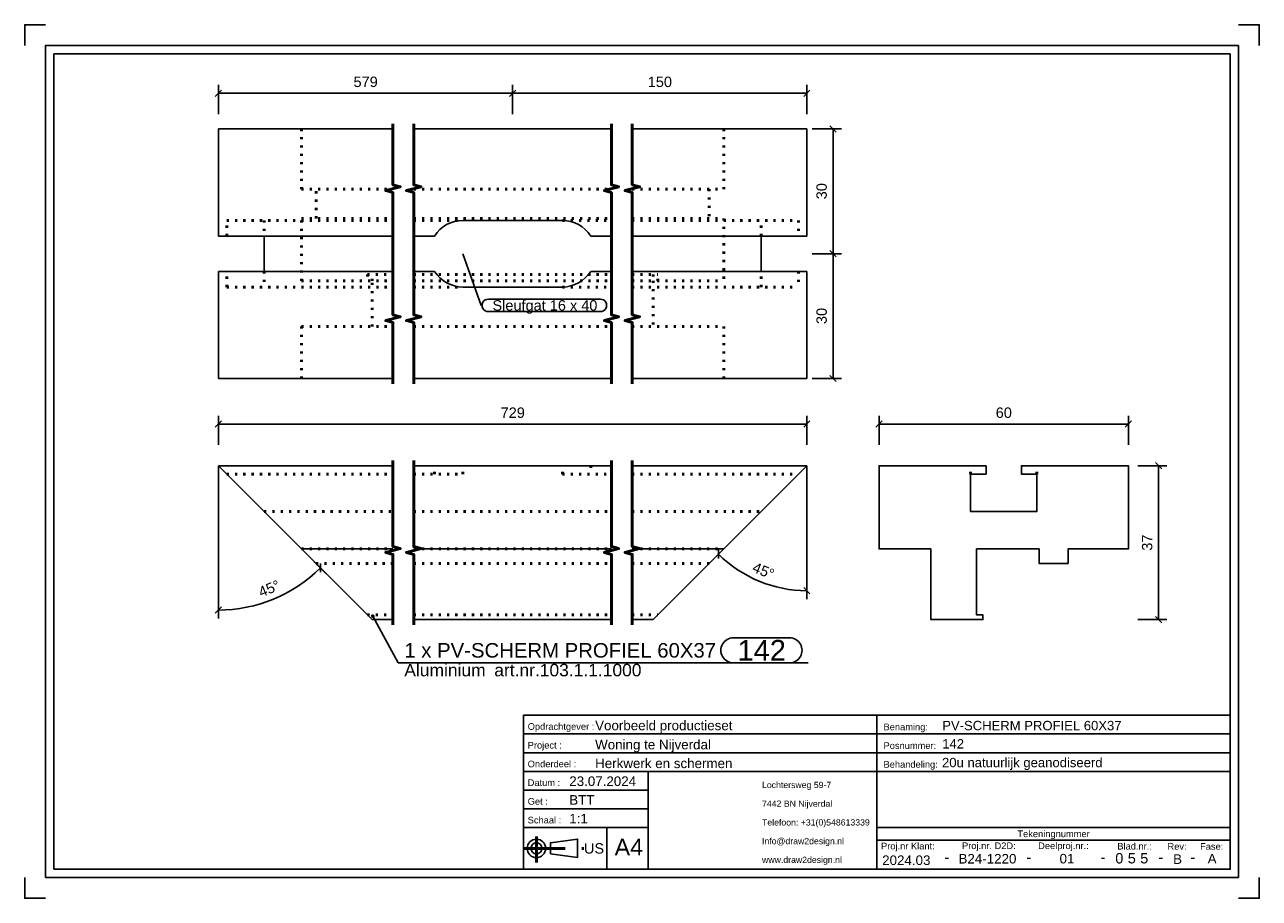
# Model space of a CAD drawing. Header units: millimetres. Extents: x 110 to 407, y -325 to -115.
import ezdxf
from ezdxf.enums import TextEntityAlignment as Align

# ---------------------------------------------------------------- set-up
doc = ezdxf.new("R2010")
doc.units = ezdxf.units.MM
doc.linetypes.add('DOT', pattern=[2, 0.5, -1.5])
doc.linetypes.add('STRICHPUNKT2', pattern=[18.5, 10, -4, 0.5, -4])
doc.layers.get('0').update_dxf_attribs({"linetype": 'CONTINUOUS'})
for name, color, linetype in [('DIM49', 4, 'CONTINUOUS'), ('TXT_ALL', 7, 'CONTINUOUS'), ('TXT_DIM49', 2, 'CONTINUOUS'), ('TXT_YELLOW', 2, 'CONTINUOUS')]:
    doc.layers.add(name, color=color, linetype=linetype)
doc.layers.add('LE_ALL', color=7, linetype='CONTINUOUS', lineweight=50)
doc.styles.add('ARIAL', font='arial.ttf')

# ---------------------------------------------------------------- blocks, each defined once
blk = doc.blocks.new('TFIELD_00005', base_point=(287.72, -315.49))
at = {"layer": 'TXT_YELLOW', "style": 'ARIAL'}
for s, p in [('Lochtersweg 59-7', (287.72, -297.49)), ('7442 BN Nijverdal', (287.72, -301.99)), ('Telefoon: +31(0)548613339', (287.72, -306.49)), ('Info@draw2design.nl', (287.72, -310.99)), ('www.draw2design.nl', (287.72, -315.49))]:
    blk.add_text(s, height=1.5, dxfattribs=at).set_placement(p, align=Align.MIDDLE_LEFT)
blk = doc.blocks.new('FLEX_00004', base_point=(300.53, -317.74))
blk.add_blockref('TFIELD_00005', (287.72, -315.49))
blk = doc.blocks.new('D2D_00003', base_point=(260.59, -315.88))
blk.add_blockref('FLEX_00004', (300.53, -317.74))
blk = doc.blocks.new('TFIELD_00007', base_point=(252.26, -312.43))
at = {"layer": 'TXT_YELLOW', "style": 'ARIAL'}
blk.add_text('A4', height=4, dxfattribs=at).set_placement((252.26, -312.43), align=Align.MIDDLE_LEFT)
blk = doc.blocks.new('FLEX_00006', base_point=(255.64, -312.43))
blk.add_blockref('TFIELD_00007', (252.26, -312.43))
blk = doc.blocks.new('TFIELD_00013', base_point=(244.88, -312.74))
at = {"layer": 'TXT_YELLOW', "style": 'ARIAL'}
blk.add_text('US', height=2.5, dxfattribs=at).set_placement((244.88, -312.74), align=Align.MIDDLE_LEFT)
blk = doc.blocks.new('FLEX_00012', base_point=(244.88, -312.74))
blk.add_blockref('TFIELD_00013', (244.88, -312.74))
blk = doc.blocks.new('US_00011', base_point=(234.78, -312.74))
blk.add_line((236.81, -314.07), (243.37, -314.96))
blk.add_lwpolyline([(236.81, -314.07), (236.81, -311.4), (243.37, -310.52), (243.37, -314.96)])
for radius in [2.22, 1.33]:
    blk.add_circle((233.45, -312.74), radius)
at = {"layer": 'LE_ALL', "color": 1, "linetype": 'STRICHPUNKT2'}
for p, q in [((233.45, -309.92), (233.45, -316.14)), ((230.35, -312.74), (245.22, -312.74))]:
    blk.add_line(p, q, dxfattribs=at)
blk.add_blockref('FLEX_00012', (244.88, -312.74))
blk = doc.blocks.new('SCHRIFE_00015', base_point=(241.35, -297.74))
for p, q in [((230.35, -280.74), (315.35, -280.74)), ((230.35, -280.74), (230.35, -317.74)), ((315.35, -280.74), (400.35, -280.74)), ((315.35, -317.74), (315.35, -280.74)), ((400.35, -280.74), (400.35, -317.74)), ((230.35, -285.24), (315.35, -285.24)), ((315.35, -285.24), (400.35, -285.24)), ((230.35, -289.74), (315.35, -289.74)), ((315.35, -289.74), (400.35, -289.74)), ((230.35, -294.24), (400.35, -294.24)), ((260.35, -294.24), (260.35, -317.74)), ((260.35, -298.74), (230.35, -298.74)), ((260.35, -303.24), (230.35, -303.24)), ((260.35, -307.74), (230.35, -307.74)), ((250.35, -307.74), (250.35, -317.74)), ((400.35, -307.74), (315.35, -307.74)), ((400.35, -310.74), (315.35, -310.74)), ((400.35, -317.74), (230.35, -317.74))]:
    blk.add_line(p, q)
at = {"layer": 'TXT_YELLOW', "style": 'ARIAL'}
for s, height, p in [('Voorbeeld productieset', 2.3, (247.57, -284.34)), ('PV-SCHERM PROFIEL 60X37', 2.25, (331.07, -284.34)), ('Woning te Nijverdal', 2.3, (247.57, -288.94)), ('142', 2.25, (331.07, -288.73)), ('Herkwerk en schermen', 2.3, (247.57, -293.44)), ('20u natuurlijk geanodiseerd', 2.25, (331.02, -293.23)), ('23.07.2024', 2.3, (241.35, -297.74)), ('BTT', 2.3, (241.35, -302.24)), ('1:1', 2.3, (241.35, -306.74))]:
    blk.add_text(s, height=height, dxfattribs=at).set_placement(p)
for s, height, p in [('2024.03', 2.3, (322.43, -316.74)), ('B24-1220', 2.3, (341.95, -316.38)), ('01', 2.3, (361.08, -316.36)), ('B', 2.3, (387.69, -316.47)), ('A', 2.3, (395.99, -316.37)), ('-', 2.5, (332.17, -316.08)), ('-', 2.5, (351.92, -316.08)), ('-', 2.5, (369.75, -316.08)), ('-', 2.5, (383.68, -316.08)), ('-', 2.5, (391.34, -316.08))]:
    blk.add_text(s, height=height, dxfattribs=at).set_placement(p, align=Align.CENTER)
blk = doc.blocks.new('TFIELD_00019', base_point=(378.7, -315.11))
at = {"layer": 'TXT_ALL', "style": 'ARIAL'}
blk.add_text('5', height=2.5, dxfattribs=at).set_placement((378.7, -315.11), align=Align.MIDDLE_LEFT)
blk = doc.blocks.new('5_00018')
blk.add_blockref('TFIELD_00019', (378.7, -315.11))
blk = doc.blocks.new('TELLER1_00017')
blk.add_blockref('5_00018', (0, 0))
blk = doc.blocks.new('TFIELD_00022', base_point=(375.7, -315.11))
at = {"layer": 'TXT_ALL', "style": 'ARIAL'}
blk.add_text('5', height=2.5, dxfattribs=at).set_placement((375.7, -315.11), align=Align.MIDDLE_LEFT)
blk = doc.blocks.new('5_00021')
blk.add_blockref('TFIELD_00022', (375.7, -315.11))
blk = doc.blocks.new('TELLER2_00020')
blk.add_blockref('5_00021', (0, 0))
blk = doc.blocks.new('TFIELD_00025', base_point=(372.7, -315.11))
at = {"layer": 'TXT_ALL', "style": 'ARIAL'}
blk.add_text('0', height=2.5, dxfattribs=at).set_placement((372.7, -315.11), align=Align.MIDDLE_LEFT)
blk = doc.blocks.new('0_00024')
blk.add_blockref('TFIELD_00025', (372.7, -315.11))
blk = doc.blocks.new('TELLER3_00023')
blk.add_blockref('0_00024', (0, 0))
blk = doc.blocks.new('NL_00026', base_point=(231.35, -284.24))
at = {"layer": 'TXT_ALL', "color": 1, "style": 'ARIAL'}
blk.add_text('Tekeningnummer', height=1.6, dxfattribs=at).set_placement((357.85, -309.24), align=Align.MIDDLE_CENTER)
at = {"layer": 'TXT_YELLOW', "style": 'ARIAL'}
for s, p in [('Opdrachtgever :', (231.35, -284.24)), ('Benaming:', (316.95, -284.34)), ('Project :', (231.35, -288.74)), ('Posnummer:', (316.95, -288.84)), ('Onderdeel :', (231.35, -293.24)), ('Behandeling:', (316.95, -293.34)), ('Datum :', (231.35, -297.74)), ('Get :', (231.35, -302.24)), ('Schaal :', (231.35, -306.74)), ('Proj.nr Klant:', (316.35, -312.98)), ('Proj.nr. D2D:', (335.83, -312.91)), ('Deelproj.nr.:', (354.15, -312.91)), ('Blad.nr.:', (373.19, -313.02)), ('Rev:', (385.26, -313.07)), ('Fase:', (393.1, -313.07))]:
    blk.add_text(s, height=1.6, dxfattribs=at).set_placement(p)
blk = doc.blocks.new('SCHRIFE_00014')
for name, p in [('SCHRIFE_00015', (241.35, -297.74)), ('NL_00026', (231.35, -284.24)), ('TELLER3_00023', (0, 0)), ('TELLER2_00020', (0, 0)), ('TELLER1_00017', (0, 0))]:
    blk.add_blockref(name, p)
blk = doc.blocks.new('DINA4Q_00002', base_point=(400.35, -121.74))
for p, q in [((117.35, -317.74), (117.35, -121.74)), ((117.35, -121.74), (400.35, -121.74)), ((402.35, -119.74), (402.35, -319.74)), ((115.35, -319.74), (402.35, -319.74))]:
    blk.add_line(p, q)
for points in [[(110.35, -119.74), (110.35, -114.74), (115.35, -114.74)], [(402.35, -114.74), (407.35, -114.74), (407.35, -119.74)], [(115.35, -319.74), (115.35, -119.74), (402.35, -119.74)], [(400.35, -121.74), (400.35, -317.74), (117.35, -317.74)], [(110.35, -319.74), (110.35, -324.74), (115.35, -324.74)], [(402.35, -324.74), (407.35, -324.74), (407.35, -319.74)]]:
    blk.add_lwpolyline(points)
for name, p in [('SCHRIFE_00014', (0, 0)), ('D2D_00003', (260.59, -315.88)), ('US_00011', (234.78, -312.74)), ('FLEX_00006', (255.64, -312.43))]:
    blk.add_blockref(name, p)
blk = doc.blocks.new('_ZBL0056_00001')
blk.add_blockref('DINA4Q_00002', (400.35, -121.74))
blk = doc.blocks.new('_D1', base_point=(189.45, -129.72))
at = {"layer": 'DIM49', "color": 1}
for p, q in [((157.69, -130.47), (156.19, -131.97)), ((156.94, -136.22), (156.94, -129.22)), ((226.97, -131.97), (228.47, -130.47)), ((227.72, -136.22), (227.72, -129.22)), ((156.94, -131.22), (227.72, -131.22))]:
    blk.add_line(p, q, dxfattribs=at)
at = {"layer": 'TXT_DIM49', "style": 'ARIAL'}
blk.add_text('579', height=2.5, dxfattribs=at).set_placement((189.45, -129.72))
blk = doc.blocks.new('_D2', base_point=(260.23, -129.72))
at = {"layer": 'DIM49', "color": 1}
for p, q in [((228.47, -130.47), (226.97, -131.97)), ((227.72, -136.22), (227.72, -129.22)), ((297.75, -131.97), (299.25, -130.47)), ((298.5, -136.22), (298.5, -129.22)), ((227.72, -131.22), (298.5, -131.22))]:
    blk.add_line(p, q, dxfattribs=at)
at = {"layer": 'TXT_DIM49', "style": 'ARIAL'}
blk.add_text('150', height=2.5, dxfattribs=at).set_placement((260.23, -129.72))
blk = doc.blocks.new('SHAPE_00052', base_point=(215.72, -169.79))
at = {"layer": 'DIM49', "color": 3}
for p, q in [((215.72, -169.79), (220.13, -182.21)), ((221.88, -180.71), (248.83, -180.71)), ((248.83, -183.71), (221.88, -183.71))]:
    blk.add_line(p, q, dxfattribs=at)
for centre, start_param, end_param in [((221.88, -182.21), 1.570796, 4.712389), ((248.83, -182.21), 4.712389, 7.853982)]:
    blk.add_ellipse(centre, major_axis=(1.5, 0), ratio=1, start_param=start_param, end_param=end_param, dxfattribs=at)
at = {"layer": 'TXT_DIM49', "style": 'ARIAL'}
blk.add_text('Sleufgat 16 x 40', height=2.5, dxfattribs=at).set_placement((222.88, -182.21), align=Align.MIDDLE_LEFT)
blk = doc.blocks.new('_D3', base_point=(303.3, -186.7))
at = {"layer": 'DIM49', "color": 1}
for p, q in [((305.55, -170.54), (304.05, -169.04)), ((299.8, -169.79), (306.8, -169.79)), ((304.8, -199.79), (304.8, -169.79)), ((299.8, -199.79), (306.8, -199.79)), ((304.05, -199.04), (305.55, -200.54))]:
    blk.add_line(p, q, dxfattribs=at)
at = {"layer": 'TXT_DIM49', "style": 'ARIAL'}
blk.add_text('30', height=2.5, rotation=90.0002, dxfattribs=at).set_placement((303.3, -186.7))
blk = doc.blocks.new('_D4', base_point=(303.3, -156.7))
at = {"layer": 'DIM49', "color": 1}
for p, q in [((305.55, -140.54), (304.05, -139.04)), ((299.8, -139.79), (306.8, -139.79)), ((304.8, -169.79), (304.8, -139.79)), ((304.05, -169.04), (305.55, -170.54)), ((299.8, -169.79), (306.8, -169.79))]:
    blk.add_line(p, q, dxfattribs=at)
at = {"layer": 'TXT_DIM49', "style": 'ARIAL'}
blk.add_text('30', height=2.5, rotation=90.0002, dxfattribs=at).set_placement((303.3, -156.7))
blk = doc.blocks.new('PV-SCHERM PROFIEL 60X37_00032', base_point=(296.5, -174.04))
for p, q in [((156.94, -139.79), (198.94, -139.79)), ((156.94, -139.79), (156.94, -165.54)), ((203.94, -139.79), (251.5, -139.79)), ((256.5, -139.79), (298.5, -139.79)), ((298.5, -165.54), (298.5, -139.79)), ((156.94, -165.54), (198.94, -165.54)), ((167.94, -165.54), (167.94, -174.04)), ((203.94, -165.54), (208.94, -165.54)), ((246.5, -165.54), (251.5, -165.54)), ((256.5, -165.54), (298.5, -165.54)), ((287.5, -174.04), (287.5, -165.54)), ((156.94, -174.04), (198.94, -174.04)), ((156.94, -174.04), (156.94, -199.79)), ((203.94, -174.04), (208.94, -174.04)), ((246.5, -174.04), (251.5, -174.04)), ((256.5, -174.04), (298.5, -174.04)), ((298.5, -199.79), (298.5, -174.04)), ((239.72, -177.79), (215.72, -177.79)), ((156.94, -199.79), (198.94, -199.79)), ((203.94, -199.79), (251.5, -199.79)), ((256.5, -199.79), (298.5, -199.79))]:
    blk.add_line(p, q)
blk.add_lwpolyline([(208.94, -165.54, -0.258199), (215.72, -161.79), (239.72, -161.79, -0.258199), (246.5, -165.54)], format="xyb")
for centre, start, end in [((215.72, -169.79), -147.91, -90), ((239.72, -169.79), -90, -32.09)]:
    blk.add_arc(centre, 8, start, end)
at = {"layer": 'LE_ALL', "color": 3, "linetype": 'DOT'}
for p, q in [((176.94, -154.29), (176.94, -139.79)), ((278.5, -139.79), (278.5, -154.29)), ((176.94, -154.29), (198.94, -154.29)), ((180.45, -161.29), (180.45, -154.29)), ((203.94, -154.29), (251.5, -154.29)), ((256.5, -154.29), (278.5, -154.29)), ((274.99, -154.29), (274.99, -161.29)), ((158.94, -165.54), (158.94, -161.79)), ((158.94, -161.79), (198.94, -161.79)), ((176.94, -176.29), (176.94, -161.29)), ((176.94, -161.29), (198.94, -161.29)), ((203.94, -161.29), (251.5, -161.29)), ((203.94, -161.79), (215.72, -161.79)), ((239.72, -161.79), (251.5, -161.79)), ((256.5, -161.29), (278.5, -161.29)), ((256.5, -161.79), (296.5, -161.79)), ((278.5, -161.29), (278.5, -176.29)), ((287.5, -165.54), (287.5, -161.79)), ((296.5, -161.79), (296.5, -165.54)), ((158.94, -177.79), (158.94, -174.04)), ((167.94, -174.04), (167.94, -177.79)), ((192.8, -174.79), (198.94, -174.79)), ((192.8, -174.79), (192.8, -176.29)), ((193.94, -176.29), (193.94, -174.79)), ((203.94, -174.79), (251.5, -174.79)), ((256.5, -174.79), (262.64, -174.79)), ((261.5, -174.79), (261.5, -176.29)), ((262.64, -176.29), (262.64, -174.79)), ((296.5, -174.04), (296.5, -177.79)), ((158.94, -177.79), (198.94, -177.79)), ((176.94, -176.29), (198.94, -176.29)), ((193.94, -187.29), (193.94, -176.29)), ((203.94, -176.29), (251.5, -176.29)), ((203.94, -177.79), (215.72, -177.79)), ((239.72, -177.79), (251.5, -177.79)), ((256.5, -176.29), (278.5, -176.29)), ((256.5, -177.79), (296.5, -177.79)), ((261.5, -176.29), (261.5, -187.29)), ((176.94, -199.79), (176.94, -187.29)), ((176.94, -187.29), (198.94, -187.29)), ((203.94, -187.29), (251.5, -187.29)), ((256.5, -187.29), (278.5, -187.29)), ((278.5, -187.29), (278.5, -199.79))]:
    blk.add_line(p, q, dxfattribs=at)
for points in [[(167.94, -161.79), (167.94, -165.54)], [(287.5, -177.79), (287.5, -174.04)]]:
    blk.add_lwpolyline(points, dxfattribs=at)
for name, p in [('_D1', (189.45, -129.72)), ('_D2', (260.23, -129.72)), ('_D4', (303.3, -156.7)), ('_D3', (303.3, -186.7)), ('SHAPE_00052', (215.72, -169.79))]:
    blk.add_blockref(name, p)
blk = doc.blocks.new('PV-SCHERM PROFIEL 60X37_00031')
blk.add_blockref('PV-SCHERM PROFIEL 60X37_00032', (296.5, -174.04))
blk = doc.blocks.new('Profielen_00030')
blk.add_blockref('PV-SCHERM PROFIEL 60X37_00031', (0, 0))
blk = doc.blocks.new('Privacyscherm 60-37_00029')
blk.add_blockref('Profielen_00030', (0, 0))
blk = doc.blocks.new('_A3D0147_00028')
blk.add_blockref('Privacyscherm 60-37_00029', (0, 0))
blk = doc.blocks.new('_SHORTEN_00033', base_point=(251.5, -201.04))
at = {"layer": 'LE_ALL', "color": 4}
for points in [[(198.94, -201.04), (198.94, -186.35), (197.19, -185.88), (200.69, -184.94), (198.94, -184.47), (198.94, -155.1), (197.19, -154.63), (200.69, -153.69), (198.94, -153.22), (198.94, -138.54)], [(203.94, -201.04), (203.94, -186.35), (202.19, -185.88), (205.69, -184.94), (203.94, -184.47), (203.94, -155.1), (202.19, -154.63), (205.69, -153.69), (203.94, -153.22), (203.94, -138.54)], [(251.5, -201.04), (251.5, -186.35), (249.75, -185.88), (253.25, -184.94), (251.5, -184.47), (251.5, -155.1), (249.75, -154.63), (253.25, -153.69), (251.5, -153.22), (251.5, -138.54)], [(256.5, -201.04), (256.5, -186.35), (254.75, -185.88), (258.25, -184.94), (256.5, -184.47), (256.5, -155.1), (254.75, -154.63), (258.25, -153.69), (256.5, -153.22), (256.5, -138.54)]]:
    blk.add_lwpolyline(points, dxfattribs=at)
blk = doc.blocks.new('_ANS0147_00027')
for name, p in [('_A3D0147_00028', (0, 0)), ('_SHORTEN_00033', (251.5, -201.04))]:
    blk.add_blockref(name, p)
blk = doc.blocks.new('_D5', base_point=(285.16, -246.13))
at = {"layer": 'DIM49', "color": 1}
for p, q in [((298.5, -220.75), (298.5, -252.8)), ((278.5, -240.75), (275.83, -243.42)), ((277.27, -243.06), (277.22, -240.94)), ((297.76, -250.04), (299.23, -251.57))]:
    blk.add_line(p, q, dxfattribs=at)
blk.add_ellipse((298.5, -220.75), major_axis=(30.05, 0), ratio=1, start_param=3.926991, end_param=4.712389, dxfattribs=at)
at = {"layer": 'TXT_DIM49', "style": 'ARIAL'}
for s, p in [('45', (285.16, -246.13)), ('°', (288.71, -247.6))]:
    blk.add_text(s, height=2.5, rotation=337.4999, dxfattribs=at).set_placement(p)
blk = doc.blocks.new('_D6', base_point=(167.23, -252.43))
at = {"layer": 'DIM49', "color": 1}
for p, q in [((156.94, -220.75), (156.94, -257.46)), ((176.94, -240.75), (182.9, -246.71)), ((181.47, -246.36), (181.5, -244.23)), ((157.68, -254.7), (156.2, -256.22))]:
    blk.add_line(p, q, dxfattribs=at)
blk.add_ellipse((156.94, -220.75), major_axis=(0, -34.71), ratio=1, start_param=0.000001, end_param=0.785399, dxfattribs=at)
at = {"layer": 'TXT_DIM49', "style": 'ARIAL'}
for s, p in [('45', (167.23, -252.43)), ('°', (170.78, -250.97))]:
    blk.add_text(s, height=2.5, rotation=22.4886, dxfattribs=at).set_placement(p)
blk = doc.blocks.new('_D7', base_point=(224.84, -209.25))
at = {"layer": 'DIM49', "color": 1}
for p, q in [((157.69, -210), (156.19, -211.5)), ((156.94, -215.75), (156.94, -208.75)), ((156.94, -210.75), (298.5, -210.75)), ((297.75, -211.5), (299.25, -210)), ((298.5, -215.75), (298.5, -208.75))]:
    blk.add_line(p, q, dxfattribs=at)
at = {"layer": 'TXT_DIM49', "style": 'ARIAL'}
blk.add_text('729', height=2.5, dxfattribs=at).set_placement((224.84, -209.25))
blk = doc.blocks.new('SHAPE_00060', base_point=(194.07, -256.9))
at = {"layer": 'DIM49', "color": 3}
for p, q in [((193.81, -256.87), (194.33, -256.87)), ((193.87, -257.07), (194.28, -257.07)), ((194.18, -256.67), (193.96, -256.67)), ((194.07, -256.9), (200.17, -268.13)), ((280.82, -262.13), (294.34, -262.13)), ((200.17, -268.13), (298.84, -268.13)), ((294.34, -268.13), (280.82, -268.13))]:
    blk.add_line(p, q, dxfattribs=at)
blk.add_lwpolyline([(193.89, -256.71), (193.85, -256.76), (193.82, -256.83), (193.81, -256.9), (193.82, -256.96), (193.84, -257.03), (193.88, -257.08), (193.93, -257.13), (194, -257.15), (194.07, -257.17), (194.13, -257.16), (194.2, -257.13), (194.25, -257.09), (194.3, -257.04), (194.32, -256.98), (194.34, -256.91), (194.33, -256.84), (194.3, -256.78), (194.26, -256.72), (194.21, -256.68), (194.15, -256.65), (194.08, -256.64), (194.01, -256.65), (193.95, -256.67)], close=True, dxfattribs=at)
for centre, start_param, end_param in [((280.82, -265.13), 1.570796, 4.712389), ((294.34, -265.13), 4.712389, 7.853982)]:
    blk.add_ellipse(centre, major_axis=(3, 0), ratio=1, start_param=start_param, end_param=end_param, dxfattribs=at)
at = {"layer": 'TXT_DIM49', "style": 'ARIAL'}
for s, height, p in [('1 x PV-SCHERM PROFIEL 60X37', 3.5, (201.67, -265.13)), ('142', 5, (281.82, -265.13)), ('Aluminium', 3, (201.67, -269.88)), ('art.nr.103.1.1.1000', 3, (223.31, -269.88))]:
    blk.add_text(s, height=height, dxfattribs=at).set_placement(p, align=Align.MIDDLE_LEFT)
blk = doc.blocks.new('PV-SCHERM PROFIEL 60X37_00039', base_point=(256.5, -222.75))
for p, q in [((156.94, -220.75), (198.94, -220.75)), ((156.94, -220.75), (176.94, -240.75)), ((203.94, -220.75), (251.5, -220.75)), ((256.5, -220.75), (298.5, -220.75)), ((278.5, -240.75), (298.5, -220.75)), ((176.94, -240.75), (193.94, -257.75)), ((176.94, -240.75), (198.94, -240.75)), ((203.94, -240.75), (251.5, -240.75)), ((256.5, -240.75), (278.5, -240.75)), ((261.5, -257.75), (278.5, -240.75)), ((193.94, -257.75), (198.94, -257.75)), ((203.94, -257.75), (251.5, -257.75)), ((256.5, -257.75), (261.5, -257.75))]:
    blk.add_line(p, q)
at = {"layer": 'LE_ALL', "color": 3, "linetype": 'DOT'}
for p, q in [((208.94, -222.75), (208.94, -220.75)), ((215.72, -222.75), (215.72, -220.75)), ((239.72, -222.75), (239.72, -220.75)), ((246.5, -220.75), (246.5, -222.75)), ((158.94, -222.75), (198.94, -222.75)), ((203.94, -222.75), (215.72, -222.75)), ((239.72, -222.75), (251.5, -222.75)), ((256.5, -222.75), (296.5, -222.75)), ((167.94, -231.75), (198.94, -231.75)), ((203.94, -231.75), (251.5, -231.75)), ((256.5, -231.75), (287.5, -231.75)), ((176.94, -240.75), (198.94, -240.75)), ((203.94, -240.75), (251.5, -240.75)), ((256.5, -240.75), (278.5, -240.75)), ((180.45, -244.25), (198.94, -244.25)), ((203.94, -244.25), (251.5, -244.25)), ((256.5, -244.25), (274.99, -244.25)), ((192.8, -256.61), (198.94, -256.61)), ((203.94, -256.61), (251.5, -256.61)), ((256.5, -256.61), (262.64, -256.61))]:
    blk.add_line(p, q, dxfattribs=at)
for name, p in [('_D7', (224.84, -209.25)), ('_D6', (167.23, -252.43)), ('_D5', (285.16, -246.13)), ('SHAPE_00060', (194.07, -256.9))]:
    blk.add_blockref(name, p)
blk = doc.blocks.new('PV-SCHERM PROFIEL 60X37_00038')
blk.add_blockref('PV-SCHERM PROFIEL 60X37_00039', (256.5, -222.75))
blk = doc.blocks.new('Profielen_00037')
blk.add_blockref('PV-SCHERM PROFIEL 60X37_00038', (0, 0))
blk = doc.blocks.new('Privacyscherm 60-37_00036')
blk.add_blockref('Profielen_00037', (0, 0))
blk = doc.blocks.new('_A3D0148_00035')
blk.add_blockref('Privacyscherm 60-37_00036', (0, 0))
blk = doc.blocks.new('_SHORTEN_00040', base_point=(251.5, -259))
at = {"layer": 'LE_ALL', "color": 4}
for points in [[(198.94, -259), (198.94, -242.06), (197.19, -241.59), (200.69, -240.66), (198.94, -240.19), (198.94, -219.5)], [(203.94, -259), (203.94, -242.06), (202.19, -241.59), (205.69, -240.66), (203.94, -240.19), (203.94, -219.5)], [(251.5, -259), (251.5, -242.06), (249.75, -241.59), (253.25, -240.66), (251.5, -240.19), (251.5, -219.5)], [(256.5, -259), (256.5, -242.06), (254.75, -241.59), (258.25, -240.66), (256.5, -240.19), (256.5, -219.5)]]:
    blk.add_lwpolyline(points, dxfattribs=at)
blk = doc.blocks.new('_ANS0148_00034')
for name, p in [('_A3D0148_00035', (0, 0)), ('_SHORTEN_00040', (251.5, -259))]:
    blk.add_blockref(name, p)
blk = doc.blocks.new('_D8', base_point=(343.94, -209.25))
at = {"layer": 'DIM49', "color": 1}
for p, q in [((316.61, -210), (315.11, -211.5)), ((315.86, -215.75), (315.86, -208.75)), ((375.86, -210.75), (315.86, -210.75)), ((375.11, -211.5), (376.61, -210)), ((375.86, -215.75), (375.86, -208.75))]:
    blk.add_line(p, q, dxfattribs=at)
at = {"layer": 'TXT_DIM49', "style": 'ARIAL'}
blk.add_text('60', height=2.5, dxfattribs=at).set_placement((343.94, -209.25))
blk = doc.blocks.new('_D9', base_point=(381.61, -241.17))
at = {"layer": 'DIM49', "color": 1}
for p, q in [((378.11, -220.75), (385.11, -220.75)), ((383.86, -221.5), (382.36, -220)), ((383.11, -257.75), (383.11, -220.75)), ((378.11, -257.75), (385.11, -257.75)), ((382.36, -257), (383.86, -258.5))]:
    blk.add_line(p, q, dxfattribs=at)
at = {"layer": 'TXT_DIM49', "style": 'ARIAL'}
blk.add_text('37', height=2.5, rotation=90.0002, dxfattribs=at).set_placement((381.61, -241.17))
blk = doc.blocks.new('PV-SCHERM PROFIEL 60X37_00046', base_point=(337.86, -222.75))
blk.add_lwpolyline([(341.61, -220.75), (341.61, -222.75), (337.86, -222.75), (337.86, -231.75), (353.86, -231.75), (353.86, -222.75), (350.11, -222.75), (350.11, -220.75), (375.86, -220.75), (375.86, -240.75), (361.36, -240.75), (361.36, -244.25), (354.36, -244.25), (354.36, -240.75), (339.35, -240.75), (339.35, -256.61), (340.85, -256.61), (340.85, -257.75), (339.35, -257.75), (328.36, -257.75), (328.36, -240.75), (315.86, -240.75), (315.86, -220.75)], close=True)
at = {"layer": 'LE_ALL', "color": 3, "linetype": 'DOT'}
for p, q in [((337.86, -222.75), (337.86, -220.75)), ((353.86, -222.75), (353.86, -220.75))]:
    blk.add_line(p, q, dxfattribs=at)
for name, p in [('_D8', (343.94, -209.25)), ('_D9', (381.61, -241.17))]:
    blk.add_blockref(name, p)
blk = doc.blocks.new('PV-SCHERM PROFIEL 60X37_00045')
blk.add_blockref('PV-SCHERM PROFIEL 60X37_00046', (337.86, -222.75))
blk = doc.blocks.new('Profielen_00044')
blk.add_blockref('PV-SCHERM PROFIEL 60X37_00045', (0, 0))
blk = doc.blocks.new('Privacyscherm 60-37_00043')
blk.add_blockref('Profielen_00044', (0, 0))
blk = doc.blocks.new('_A3D0149_00042')
blk.add_blockref('Privacyscherm 60-37_00043', (0, 0))
blk = doc.blocks.new('_ANS0149_00041')
blk.add_blockref('_A3D0149_00042', (0, 0))

msp = doc.modelspace()

# ---------------------------------------------------------------- block references
for name in ['_ZBL0056_00001', '_ANS0147_00027', '_ANS0148_00034', '_ANS0149_00041']:
    msp.add_blockref(name, (0, 0))

doc.saveas('drawing.dxf')
